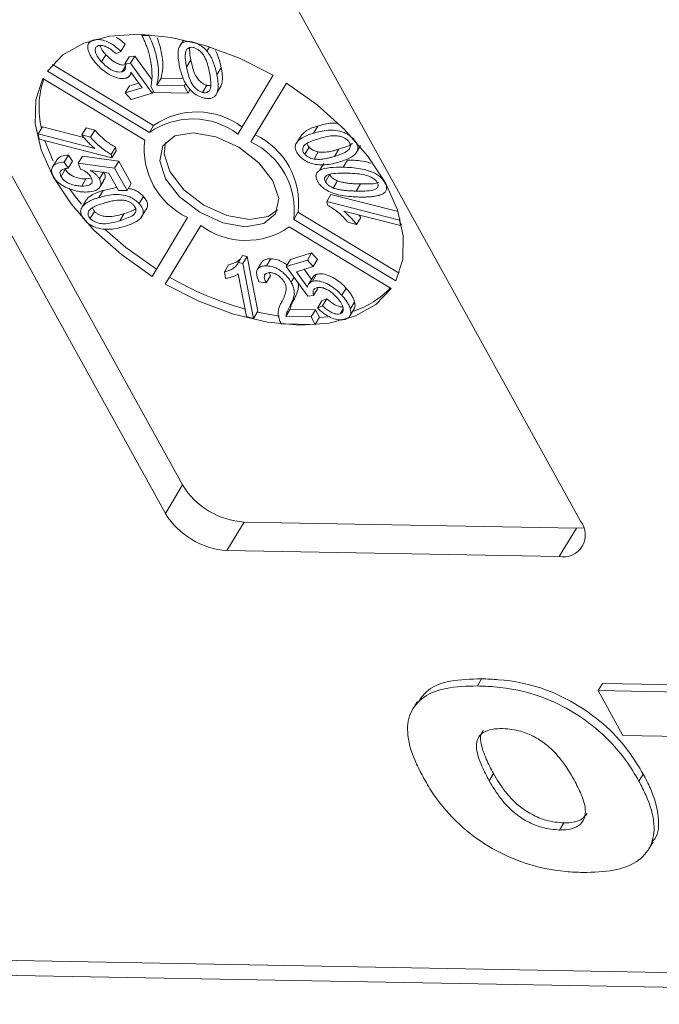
# Model space of a CAD drawing. Header units: millimetres. Extents: x 8853 to 11418, y 45 to 1005.
# Tile 90 of 256: x 9668 to 9679, y 675 to 692. Entities that reach past the tile are written whole.
import ezdxf

# ---------------------------------------------------------------- set-up
doc = ezdxf.new("R2010")
doc.units = ezdxf.units.MM

msp = doc.modelspace()

# ---------------------------------------------------------------- linework, layer by layer
at = {"color": 7, "linetype": 'Continuous', "lineweight": 15}
for p, q in [((9663.004, 697.881), (9670.857, 683.681)), ((9670.566, 683.198), (9662.713, 697.397)), ((9669.766, 697.268), (9677.62, 683.069)), ((9669.342, 691.235), (9669.344, 691.239)), ((9670.18, 691.332), (9670.169, 691.314)), ((9670.169, 691.314), (9670.285, 691.312)), ((9670.293, 691.326), (9670.285, 691.312)), ((9670.874, 691.237), (9670.811, 691.133)), ((9671.031, 691.203), (9671.03, 691.201)), ((9669.811, 691.043), (9669.728, 691.005)), ((9669.884, 691.164), (9669.811, 691.043)), ((9670.805, 691.122), (9670.801, 691.116)), ((9671.271, 691.049), (9671.315, 691.121)), ((9669.557, 690.986), (9669.484, 690.865)), ((9669.952, 690.95), (9669.879, 690.83)), ((9669.952, 690.95), (9670.048, 690.961)), ((9670.048, 690.961), (9669.975, 690.841)), ((9670.048, 690.961), (9670.337, 690.566)), ((9670.926, 690.778), (9670.999, 690.899)), ((9668.562, 690.71), (9670.294, 689.667)), ((9668.65, 690.821), (9670.367, 689.787)), ((9669.888, 690.794), (9669.831, 690.699)), ((9669.879, 690.83), (9669.975, 690.841)), ((9669.975, 690.841), (9670.343, 690.337)), ((9670.173, 690.425), (9669.982, 690.69)), ((9671.514, 690.768), (9671.441, 690.647)), ((9670.217, 689.538), (9668.485, 690.582)), ((9669.962, 690.634), (9669.99, 690.679)), ((9670.421, 690.47), (9670.494, 690.59)), ((9670.494, 690.59), (9670.87, 690.584)), ((9671.797, 689.639), (9672.399, 690.639)), ((9669.958, 690.459), (9669.885, 690.338)), ((9669.885, 690.338), (9670.173, 690.425)), ((9669.958, 690.459), (9670.114, 690.506)), ((9670.376, 690.345), (9670.319, 690.448)), ((9670.363, 690.369), (9670.343, 690.337)), ((9670.421, 690.47), (9670.884, 690.461)), ((9670.912, 690.508), (9670.884, 690.461)), ((9670.884, 690.461), (9670.954, 690.334)), ((9670.99, 690.394), (9670.954, 690.334)), ((9671.197, 690.348), (9671.27, 690.469)), ((9671.443, 690.34), (9671.515, 690.461)), ((9672.621, 690.506), (9672.019, 689.505)), ((9672.621, 690.506), (9672.092, 689.626)), ((9669.985, 690.228), (9669.885, 690.338)), ((9670.343, 690.337), (9669.985, 690.228)), ((9670.954, 690.334), (9670.376, 690.345)), ((9668.478, 689.763), (9668.405, 689.642)), ((9668.478, 689.763), (9669.181, 689.583)), ((9669.223, 689.745), (9669.15, 689.624)), ((9669.223, 689.745), (9669.369, 689.708)), ((9669.369, 689.708), (9669.296, 689.587)), ((9670.367, 689.787), (9670.294, 689.667)), ((9673.155, 689.775), (9673.082, 689.655)), ((9668.423, 689.551), (9668.405, 689.642)), ((9668.405, 689.642), (9669.367, 689.396)), ((9669.657, 689.236), (9668.423, 689.551)), ((9669.296, 689.587), (9669.15, 689.624)), ((9672.092, 689.626), (9672.019, 689.505)), ((9672.884, 689.633), (9672.812, 689.512)), ((9673.766, 689.553), (9673.765, 689.551)), ((9669.719, 689.415), (9669.646, 689.294)), ((9669.657, 689.236), (9669.73, 689.357)), ((9669.719, 689.415), (9669.73, 689.357)), ((9672.935, 689.297), (9673.008, 689.418)), ((9673.44, 689.261), (9673.512, 689.382)), ((9673.808, 689.322), (9673.881, 689.443)), ((9673.825, 689.352), (9673.873, 689.431)), ((9668.727, 689.21), (9668.654, 689.089)), ((9668.919, 689.284), (9668.846, 689.163)), ((9668.989, 689.182), (9668.916, 689.061)), ((9668.919, 689.284), (9668.989, 689.182)), ((9669.157, 689.267), (9669.084, 689.146)), ((9669.157, 689.267), (9669.778, 689.18)), ((9669.657, 689.236), (9669.646, 689.294)), ((9673.091, 689.216), (9673.164, 689.337)), ((9673.657, 689.198), (9673.585, 689.077)), ((9668.867, 689.041), (9668.794, 688.92)), ((9668.846, 689.163), (9668.916, 689.061)), ((9669.126, 689.045), (9669.084, 689.146)), ((9669.084, 689.146), (9669.705, 689.059)), ((9669.607, 688.978), (9669.294, 689.02)), ((9669.778, 689.18), (9669.705, 689.059)), ((9669.705, 689.059), (9669.915, 688.679)), ((9669.778, 689.18), (9669.988, 688.8)), ((9673.256, 689.14), (9673.183, 689.019)), ((9669.217, 688.877), (9669.145, 688.756)), ((9669.217, 688.877), (9669.31, 688.888)), ((9669.514, 688.99), (9669.447, 688.879)), ((9669.771, 688.682), (9669.607, 688.978)), ((9673.284, 688.831), (9673.356, 688.952)), ((9669.511, 688.683), (9669.438, 688.562)), ((9669.44, 688.721), (9669.513, 688.842)), ((9669.511, 688.683), (9669.744, 688.73)), ((9669.915, 688.679), (9669.771, 688.682)), ((9669.988, 688.8), (9669.915, 688.679)), ((9673.419, 688.723), (9673.492, 688.844)), ((9673.808, 688.672), (9673.881, 688.792)), ((9674.299, 688.819), (9674.296, 688.813)), ((9669.228, 688.527), (9669.155, 688.406)), ((9670.194, 688.579), (9670.122, 688.458)), ((9673.306, 688.492), (9673.379, 688.613)), ((9673.379, 688.613), (9674.518, 688.322)), ((9673.306, 688.492), (9674.541, 688.177)), ((9673.306, 688.492), (9673.318, 688.434)), ((9669.363, 688.326), (9669.29, 688.205)), ((9669.795, 688.168), (9669.868, 688.289)), ((9670.152, 688.217), (9670.225, 688.337)), ((9670.342, 687.223), (9670.945, 688.223)), ((9672.746, 688.19), (9672.819, 688.311)), ((9672.746, 688.19), (9674.479, 687.147)), ((9672.819, 688.311), (9674.536, 687.277)), ((9674.558, 688.086), (9673.596, 688.332)), ((9673.886, 688.225), (9673.814, 688.104)), ((9673.851, 688.267), (9673.886, 688.225)), ((9674.554, 688.199), (9674.541, 688.177)), ((9671.167, 688.089), (9670.564, 687.089)), ((9671.167, 688.089), (9670.637, 687.21)), ((9674.402, 687.019), (9672.669, 688.062)), ((9673.667, 688.142), (9673.814, 688.104)), ((9674.541, 688.177), (9674.558, 688.086)), ((9674.575, 688.114), (9674.558, 688.086)), ((9671.878, 687.58), (9671.806, 687.46)), ((9671.878, 687.58), (9671.956, 687.561)), ((9671.883, 687.44), (9671.956, 687.561)), ((9671.956, 687.561), (9672.136, 686.63)), ((9672.355, 687.522), (9672.283, 687.401)), ((9672.693, 687.512), (9672.62, 687.392)), ((9672.693, 687.512), (9673.051, 687.621)), ((9673.051, 687.621), (9672.978, 687.5)), ((9673.051, 687.621), (9673.151, 687.511)), ((9673.151, 687.511), (9673.078, 687.39)), ((9671.64, 687.42), (9671.568, 687.299)), ((9671.883, 687.44), (9671.806, 687.46)), ((9671.883, 687.44), (9672.064, 686.509)), ((9672.2, 687.457), (9672.127, 687.336)), ((9672.62, 687.392), (9672.978, 687.5)), ((9672.988, 686.888), (9672.62, 687.392)), ((9673.078, 687.39), (9672.791, 687.303)), ((9672.922, 687.343), (9673.047, 687.17)), ((9672.978, 687.5), (9673.078, 687.39)), ((9670.564, 687.089), (9670.637, 687.21)), ((9671.568, 687.299), (9671.589, 687.189)), ((9671.944, 686.539), (9671.803, 687.265)), ((9672.352, 687.234), (9672.279, 687.113)), ((9672.334, 687.279), (9672.352, 687.234)), ((9672.754, 687.209), (9672.703, 687.124)), ((9672.791, 687.303), (9672.981, 687.039)), ((9673.074, 687.216), (9673.001, 687.095)), ((9673.136, 687.26), (9673.064, 687.139)), ((9672.279, 687.113), (9672.156, 687.128)), ((9673.157, 687.02), (9673.084, 686.899)), ((9673.637, 687.023), (9673.564, 686.902)), ((9672.758, 686.844), (9672.685, 686.723)), ((9673.084, 686.899), (9672.988, 686.888)), ((9673.225, 686.806), (9673.309, 686.844)), ((9673.309, 686.844), (9673.236, 686.723)), ((9673.225, 686.806), (9673.152, 686.685)), ((9673.152, 686.685), (9673.236, 686.723)), ((9673.78, 686.785), (9673.707, 686.664)), ((9672.064, 686.509), (9671.944, 686.539)), ((9672.136, 686.63), (9672.064, 686.509)), ((9672.615, 686.543), (9672.688, 686.664)), ((9672.615, 686.543), (9673.043, 686.535)), ((9672.688, 686.664), (9673.115, 686.656)), ((9673.115, 686.656), (9673.043, 686.535)), ((9673.043, 686.535), (9673.113, 686.408)), ((9673.185, 686.529), (9673.113, 686.408)), ((9673.115, 686.656), (9673.185, 686.529)), ((9673.181, 686.522), (9673.324, 686.535)), ((9673.585, 686.67), (9673.536, 686.588)), ((9673.701, 686.551), (9673.774, 686.672)), ((9673.113, 686.408), (9672.534, 686.419)), ((9670.857, 683.681), (9670.566, 683.198)), ((9671.904, 683.051), (9671.613, 682.568)), ((9671.904, 683.051), (9677.547, 682.948)), ((9677.547, 682.948), (9677.256, 682.464)), ((9677.547, 682.948), (9677.67, 682.956)), ((9677.256, 682.464), (9671.613, 682.568)), ((9675.865, 680.268), (9675.938, 680.389)), ((9677.991, 680.312), (9677.918, 680.191)), ((9678.339, 679.429), (9677.918, 680.191)), ((9677.918, 680.191), (9680.712, 680.14)), ((9677.991, 680.312), (9680.785, 680.261)), ((9674.845, 680.004), (9674.773, 679.883)), ((9680.034, 679.398), (9678.339, 679.429)), ((9676.067, 678.658), (9676.14, 678.779)), ((9678.682, 678.773), (9678.609, 678.652)), ((9677.263, 677.822), (9677.336, 677.943)), ((9678.776, 677.5), (9678.849, 677.621)), ((9694.413, 675.122), (9665.543, 675.651)), ((9666.226, 675.386), (9694.761, 674.862))]:
    msp.add_line(p, q, dxfattribs=at)
at = {"color": 7, "linetype": 'Continuous', "lineweight": 15, "flags": 128}
for points in [[(9672.399, 690.639), (9671.826, 690.928), (9671.241, 691.144), (9670.664, 691.281), (9670.116, 691.334), (9669.615, 691.3), (9669.18, 691.182), (9668.824, 690.983), (9668.562, 690.71)], [(9668.485, 690.582), (9668.366, 690.222), (9668.357, 689.814), (9668.456, 689.374), (9668.66, 688.916), (9668.964, 688.456), (9669.354, 688.01), (9669.819, 687.594), (9670.342, 687.223)], [(9674.479, 687.147), (9674.597, 687.507), (9674.607, 687.914), (9674.508, 688.354), (9674.303, 688.812), (9674, 689.272), (9673.609, 689.718), (9673.144, 690.134), (9672.621, 690.506)], [(9668.518, 689.527), (9668.529, 689.495), (9668.659, 689.18)], [(9672.393, 688.847), (9672.155, 689.154), (9671.814, 689.416), (9671.423, 689.595), (9671.041, 689.662), (9670.725, 689.607), (9670.525, 689.44), (9670.471, 689.185), (9670.571, 688.881), (9670.809, 688.574), (9671.149, 688.312), (9671.541, 688.134), (9671.923, 688.067), (9672.238, 688.121), (9672.438, 688.288), (9672.492, 688.544), (9672.393, 688.847)], [(9670.568, 689.497), (9670.544, 689.306), (9670.643, 689.002), (9670.881, 688.695), (9671.222, 688.433), (9671.613, 688.255), (9671.996, 688.187), (9672.311, 688.242), (9672.469, 688.352)], [(9668.932, 688.719), (9669.036, 688.577), (9669.139, 688.448)], [(9669.539, 688.022), (9669.892, 687.715), (9670.415, 687.344)], [(9670.564, 687.089), (9671.137, 686.801), (9671.723, 686.584), (9672.299, 686.447), (9672.848, 686.395), (9673.348, 686.428), (9673.784, 686.547), (9674.139, 686.746), (9674.402, 687.019)], [(9672.129, 686.617), (9672.372, 686.568), (9672.502, 686.548)]]:
    msp.add_lwpolyline(points, dxfattribs=at)
at = {"color": 7, "linetype": 'Continuous', "lineweight": 15}
for centre, radius, start, end in [((9669.921, 690.088), 1.501, 161.1824, 193.5852), ((9671.026, 688.613), 1.283, 53.1088, 124.7894), ((9671.099, 688.733), 1.283, 53.1088, 124.7894), ((9671.491, 689.384), 1.284, 173.1116, 244.7812), ((9671.545, 688.465), 1.284, 353.1116, 64.7812), ((9671.472, 688.344), 1.284, 353.1116, 64.7812), ((9671.937, 689.116), 1.283, 233.1088, 304.7894), ((9673.406, 691.985), 5.52, 239.8975, 254.3684), ((9673.314, 688.031), 1.468, 287.7903, 316.9125), ((9671.989, 684.376), 1.328, 211.5519, 266.3409), ((9671.698, 683.893), 1.328, 211.5519, 266.3409), ((9677.323, 682.835), 0.377, 259.7431, 38.1605)]:
    msp.add_arc(centre, radius, start, end, dxfattribs=at)
for points, knots in [([(9669.256, 691.064), (9669.253, 691.079), (9669.247, 691.11), (9669.25, 691.148), (9669.261, 691.179), (9669.28, 691.203), (9669.307, 691.223), (9669.33, 691.231), (9669.342, 691.235)], [0, 0, 0, 0, 0.191156, 0.386745, 0.532242, 0.682074, 0.838678, 1, 1, 1, 1]), ([(9669.342, 691.235), (9669.374, 691.242), (9669.431, 691.252), (9669.535, 691.228), (9669.633, 691.184), (9669.729, 691.121), (9669.784, 691.069), (9669.811, 691.043)], [0, 0, 0, 0, 0.231033, 0.410099, 0.588276, 0.79967, 1, 1, 1, 1]), ([(9669.739, 691.278), (9669.76, 691.265), (9669.814, 691.232), (9669.857, 691.19), (9669.884, 691.164)], [0, 0, 0, 0, 0.3891598, 1, 1, 1, 1]), ([(9670.276, 691.046), (9670.27, 691.068), (9670.256, 691.112), (9670.23, 691.179), (9670.202, 691.246), (9670.18, 691.291), (9670.169, 691.314)], [0, 0, 0, 0, 0.248944, 0.498319, 0.748967, 1, 1, 1, 1]), ([(9670.285, 691.312), (9670.305, 691.271), (9670.345, 691.188), (9670.386, 691.067), (9670.42, 690.946), (9670.445, 690.804), (9670.455, 690.64), (9670.433, 690.527), (9670.421, 690.47)], [0, 0, 0, 0, 0.136074, 0.273442, 0.409391, 0.546051, 0.771031, 1, 1, 1, 1]), ([(9670.429, 691.269), (9670.439, 691.242), (9670.464, 691.174), (9670.492, 691.067), (9670.518, 690.925), (9670.528, 690.761), (9670.505, 690.648), (9670.494, 690.59)], [0, 0, 0, 0, 0.112165, 0.27829, 0.445286, 0.720205, 1, 1, 1, 1]), ([(9670.803, 690.81), (9670.79, 690.888), (9670.771, 691.001), (9670.8, 691.131), (9670.85, 691.194), (9670.925, 691.216), (9670.984, 691.212), (9671.02, 691.204), (9671.03, 691.201)], [0, 0, 0, 0, 0.39843, 0.578555, 0.76032, 0.861216, 0.962169, 1, 1, 1, 1]), ([(9671.03, 691.201), (9671.047, 691.197), (9671.08, 691.187), (9671.13, 691.165), (9671.176, 691.136), (9671.215, 691.106), (9671.246, 691.077), (9671.263, 691.058), (9671.271, 691.049)], [0, 0, 0, 0, 0.18305, 0.371765, 0.546827, 0.72894, 0.863493, 1, 1, 1, 1]), ([(9669.4, 690.826), (9669.391, 690.836), (9669.373, 690.856), (9669.349, 690.886), (9669.327, 690.917), (9669.3, 690.957), (9669.274, 691.007), (9669.262, 691.045), (9669.256, 691.064)], [0, 0, 0, 0, 0.127963, 0.256223, 0.384243, 0.512773, 0.753539, 1, 1, 1, 1]), ([(9669.428, 691.141), (9669.412, 691.133), (9669.383, 691.119), (9669.371, 691.07), (9669.384, 691.003), (9669.428, 690.93), (9669.468, 690.883), (9669.484, 690.865)], [0, 0, 0, 0, 0.177382, 0.334007, 0.546686, 0.828047, 1, 1, 1, 1]), ([(9669.728, 691.005), (9669.689, 691.039), (9669.633, 691.088), (9669.544, 691.132), (9669.483, 691.148), (9669.446, 691.145), (9669.43, 691.141), (9669.428, 691.141)], [0, 0, 0, 0, 0.432044, 0.616827, 0.802741, 0.978102, 1, 1, 1, 1]), ([(9669.457, 691.145), (9669.458, 691.14), (9669.463, 691.107), (9669.501, 691.05), (9669.542, 691.004), (9669.557, 690.986)], [0, 0, 0, 0, 0.097872, 0.6578, 1, 1, 1, 1]), ([(9670.319, 690.448), (9670.326, 690.482), (9670.34, 690.55), (9670.34, 690.654), (9670.335, 690.753), (9670.323, 690.849), (9670.304, 690.946), (9670.286, 691.013), (9670.276, 691.046)], [0, 0, 0, 0, 0.187474, 0.376649, 0.531429, 0.686592, 0.843059, 1, 1, 1, 1]), ([(9670.926, 690.778), (9670.919, 690.817), (9670.906, 690.895), (9670.9, 690.995), (9670.917, 691.067), (9670.953, 691.1), (9670.992, 691.115), (9671.025, 691.113), (9671.045, 691.109), (9671.048, 691.108)], [0, 0, 0, 0, 0.26335, 0.527085, 0.70469, 0.820189, 0.900798, 0.982045, 1, 1, 1, 1]), ([(9670.999, 690.899), (9670.991, 690.938), (9670.978, 691.01), (9670.978, 691.077), (9670.979, 691.107)], [0, 0, 0, 0, 0.545778, 1, 1, 1, 1]), ([(9671.048, 691.108), (9671.065, 691.102), (9671.098, 691.091), (9671.151, 691.054), (9671.206, 690.998), (9671.257, 690.908), (9671.292, 690.8), (9671.309, 690.719), (9671.318, 690.678)], [0, 0, 0, 0, 0.082024, 0.164464, 0.290629, 0.457261, 0.726613, 1, 1, 1, 1]), ([(9671.271, 691.049), (9671.291, 691.023), (9671.33, 690.971), (9671.366, 690.897), (9671.393, 690.829), (9671.413, 690.768), (9671.428, 690.707), (9671.437, 690.667), (9671.441, 690.647)], [0, 0, 0, 0, 0.189976, 0.385585, 0.537948, 0.690959, 0.845359, 1, 1, 1, 1]), ([(9671.417, 691.058), (9671.425, 691.043), (9671.444, 691.007), (9671.465, 690.95), (9671.486, 690.889), (9671.501, 690.828), (9671.51, 690.788), (9671.514, 690.768)], [0, 0, 0, 0, 0.155143, 0.364651, 0.57505, 0.78736, 1, 1, 1, 1]), ([(9669.484, 690.865), (9669.524, 690.825), (9669.582, 690.767), (9669.683, 690.712), (9669.754, 690.691), (9669.803, 690.691), (9669.825, 690.697), (9669.831, 690.699)], [0, 0, 0, 0, 0.404133, 0.590474, 0.778216, 0.938326, 1, 1, 1, 1]), ([(9669.557, 690.986), (9669.597, 690.946), (9669.655, 690.888), (9669.756, 690.833), (9669.827, 690.811), (9669.876, 690.812), (9669.898, 690.818), (9669.904, 690.819)], [0, 0, 0, 0, 0.404133, 0.590474, 0.778216, 0.938326, 1, 1, 1, 1]), ([(9671.27, 690.469), (9671.253, 690.475), (9671.22, 690.486), (9671.167, 690.522), (9671.117, 690.573), (9671.063, 690.66), (9671.027, 690.77), (9671.008, 690.856), (9670.999, 690.899)], [0, 0, 0, 0, 0.081501, 0.16341, 0.28555, 0.424413, 0.709181, 1, 1, 1, 1]), ([(9669.9, 690.59), (9669.873, 690.585), (9669.82, 690.575), (9669.709, 690.603), (9669.592, 690.659), (9669.483, 690.739), (9669.426, 690.798), (9669.4, 690.826)], [0, 0, 0, 0, 0.177529, 0.354598, 0.576747, 0.802574, 1, 1, 1, 1]), ([(9669.831, 690.699), (9669.84, 690.702), (9669.858, 690.709), (9669.876, 690.727), (9669.886, 690.748), (9669.89, 690.772), (9669.889, 690.799), (9669.883, 690.819), (9669.879, 690.83)], [0, 0, 0, 0, 0.172016, 0.35027, 0.50136, 0.657066, 0.825975, 1, 1, 1, 1]), ([(9669.982, 690.69), (9669.981, 690.683), (9669.979, 690.669), (9669.97, 690.646), (9669.955, 690.622), (9669.935, 690.605), (9669.915, 690.595), (9669.905, 690.591), (9669.9, 690.59)], [0, 0, 0, 0, 0.155778, 0.312452, 0.546133, 0.787059, 0.893146, 1, 1, 1, 1]), ([(9671.214, 690.254), (9671.179, 690.266), (9671.112, 690.288), (9671.018, 690.356), (9670.926, 690.462), (9670.844, 690.62), (9670.818, 690.741), (9670.803, 690.81)], [0, 0, 0, 0, 0.130102, 0.251339, 0.3866, 0.653267, 1, 1, 1, 1]), ([(9671.197, 690.348), (9671.18, 690.354), (9671.148, 690.365), (9671.095, 690.401), (9671.044, 690.452), (9670.99, 690.539), (9670.954, 690.649), (9670.936, 690.735), (9670.926, 690.778)], [0, 0, 0, 0, 0.0815005, 0.1634104, 0.2855499, 0.4244132, 0.7091809, 1, 1, 1, 1]), ([(9671.514, 690.768), (9671.529, 690.689), (9671.549, 690.579), (9671.521, 690.488), (9671.514, 690.462)], [0, 0, 0, 0, 0.717385, 1, 1, 1, 1]), ([(9671.441, 690.647), (9671.454, 690.569), (9671.473, 690.455), (9671.444, 690.325), (9671.394, 690.263), (9671.32, 690.24), (9671.261, 690.244), (9671.224, 690.252), (9671.214, 690.254)], [0, 0, 0, 0, 0.397793, 0.578801, 0.761678, 0.860551, 0.959511, 1, 1, 1, 1]), ([(9671.318, 690.678), (9671.321, 690.659), (9671.328, 690.62), (9671.335, 690.565), (9671.34, 690.514), (9671.34, 690.467), (9671.335, 690.421), (9671.323, 690.394), (9671.316, 690.381)], [0, 0, 0, 0, 0.183296, 0.366739, 0.522449, 0.67858, 0.837782, 1, 1, 1, 1]), ([(9671.316, 690.381), (9671.311, 690.374), (9671.301, 690.361), (9671.28, 690.349), (9671.259, 690.343), (9671.24, 690.342), (9671.219, 690.343), (9671.204, 690.347), (9671.197, 690.348)], [0, 0, 0, 0, 0.233486, 0.474398, 0.601204, 0.732029, 0.864197, 1, 1, 1, 1]), ([(9671.339, 690.467), (9671.336, 690.466), (9671.329, 690.464), (9671.313, 690.463), (9671.292, 690.464), (9671.277, 690.467), (9671.27, 690.469)], [0, 0, 0, 0, 0.123502, 0.411037, 0.701524, 1, 1, 1, 1]), ([(9669.369, 689.708), (9669.4, 689.672), (9669.459, 689.605), (9669.576, 689.503), (9669.667, 689.447), (9669.719, 689.415)], [0, 0, 0, 0, 0.326474, 0.61543, 1, 1, 1, 1]), ([(9672.889, 689.629), (9672.913, 689.654), (9672.978, 689.723), (9673.086, 689.755), (9673.155, 689.775)], [0, 0, 0, 0, 0.358879, 1, 1, 1, 1]), ([(9673.082, 689.655), (9673.161, 689.676), (9673.275, 689.707), (9673.456, 689.706), (9673.579, 689.68), (9673.679, 689.628), (9673.733, 689.585), (9673.758, 689.558), (9673.765, 689.551)], [0, 0, 0, 0, 0.398487, 0.580423, 0.764447, 0.863754, 0.963105, 1, 1, 1, 1]), ([(9673.155, 689.775), (9673.232, 689.799), (9673.332, 689.83), (9673.456, 689.824), (9673.484, 689.823)], [0, 0, 0, 0, 0.774831, 1, 1, 1, 1]), ([(9669.15, 689.624), (9669.157, 689.614), (9669.172, 689.593), (9669.197, 689.563), (9669.224, 689.533), (9669.259, 689.495), (9669.305, 689.448), (9669.346, 689.414), (9669.367, 689.396)], [0, 0, 0, 0, 0.127794, 0.25608, 0.383876, 0.511854, 0.754509, 1, 1, 1, 1]), ([(9669.646, 689.294), (9669.615, 689.312), (9669.552, 689.349), (9669.466, 689.416), (9669.384, 689.488), (9669.33, 689.546), (9669.302, 689.58), (9669.296, 689.587)], [0, 0, 0, 0, 0.225798, 0.458384, 0.695809, 0.938062, 1, 1, 1, 1]), ([(9672.842, 689.27), (9672.821, 689.296), (9672.78, 689.348), (9672.766, 689.426), (9672.797, 689.509), (9672.899, 689.594), (9673.016, 689.633), (9673.082, 689.655)], [0, 0, 0, 0, 0.126146, 0.248685, 0.381789, 0.644448, 1, 1, 1, 1]), ([(9672.935, 689.297), (9672.925, 689.31), (9672.905, 689.335), (9672.895, 689.379), (9672.905, 689.427), (9672.956, 689.479), (9673.05, 689.521), (9673.128, 689.547), (9673.168, 689.56)], [0, 0, 0, 0, 0.081496, 0.163467, 0.284617, 0.447025, 0.72114, 1, 1, 1, 1]), ([(9673.168, 689.56), (9673.207, 689.571), (9673.284, 689.593), (9673.395, 689.613), (9673.496, 689.612), (9673.571, 689.591), (9673.627, 689.565), (9673.657, 689.54), (9673.671, 689.526), (9673.674, 689.523)], [0, 0, 0, 0, 0.2632099, 0.5269064, 0.7028949, 0.8221496, 0.9023964, 0.9833774, 1, 1, 1, 1]), ([(9673.674, 689.523), (9673.684, 689.51), (9673.704, 689.485), (9673.713, 689.441), (9673.702, 689.396), (9673.655, 689.344), (9673.562, 689.301), (9673.481, 689.275), (9673.44, 689.261)], [0, 0, 0, 0, 0.082176, 0.164779, 0.286551, 0.426628, 0.71036, 1, 1, 1, 1]), ([(9673.765, 689.551), (9673.776, 689.538), (9673.799, 689.511), (9673.822, 689.47), (9673.835, 689.431), (9673.837, 689.4), (9673.833, 689.373), (9673.828, 689.359), (9673.825, 689.352)], [0, 0, 0, 0, 0.190309, 0.38662, 0.562308, 0.745207, 0.871859, 1, 1, 1, 1]), ([(9673.008, 689.418), (9672.997, 689.431), (9672.98, 689.452), (9672.976, 689.472), (9672.975, 689.48)], [0, 0, 0, 0, 0.605977, 1, 1, 1, 1]), ([(9673.164, 689.337), (9673.151, 689.339), (9673.125, 689.345), (9673.09, 689.358), (9673.063, 689.373), (9673.042, 689.386), (9673.023, 689.402), (9673.013, 689.412), (9673.008, 689.418)], [0, 0, 0, 0, 0.2341362, 0.4762097, 0.6064755, 0.7403199, 0.8684674, 1, 1, 1, 1]), ([(9673.512, 689.382), (9673.493, 689.376), (9673.455, 689.365), (9673.398, 689.351), (9673.343, 689.34), (9673.288, 689.333), (9673.229, 689.329), (9673.186, 689.334), (9673.164, 689.337)], [0, 0, 0, 0, 0.183286, 0.366712, 0.522381, 0.678491, 0.837651, 1, 1, 1, 1]), ([(9673.741, 689.485), (9673.74, 689.483), (9673.716, 689.454), (9673.633, 689.424), (9673.553, 689.396), (9673.512, 689.382)], [0, 0, 0, 0, 0.024351, 0.50715, 1, 1, 1, 1]), ([(9673.825, 689.352), (9673.815, 689.334), (9673.792, 689.297), (9673.742, 689.259), (9673.689, 689.23), (9673.638, 689.206), (9673.583, 689.185), (9673.544, 689.173), (9673.525, 689.167)], [0, 0, 0, 0, 0.192003, 0.389705, 0.541013, 0.692984, 0.846361, 1, 1, 1, 1]), ([(9668.729, 689.208), (9668.743, 689.224), (9668.78, 689.264), (9668.857, 689.28), (9668.909, 689.283), (9668.919, 689.284)], [0, 0, 0, 0, 0.351894, 0.885237, 1, 1, 1, 1]), ([(9673.525, 689.167), (9673.447, 689.145), (9673.332, 689.114), (9673.152, 689.115), (9673.028, 689.142), (9672.927, 689.193), (9672.874, 689.237), (9672.848, 689.263), (9672.842, 689.27)], [0, 0, 0, 0, 0.397993, 0.580197, 0.764282, 0.864607, 0.964958, 1, 1, 1, 1]), ([(9673.091, 689.216), (9673.078, 689.218), (9673.052, 689.224), (9673.018, 689.237), (9672.99, 689.252), (9672.969, 689.265), (9672.951, 689.281), (9672.94, 689.292), (9672.935, 689.297)], [0, 0, 0, 0, 0.234136, 0.47621, 0.606476, 0.74032, 0.868467, 1, 1, 1, 1]), ([(9673.44, 689.261), (9673.42, 689.255), (9673.382, 689.244), (9673.326, 689.23), (9673.27, 689.22), (9673.215, 689.212), (9673.157, 689.208), (9673.113, 689.213), (9673.091, 689.216)], [0, 0, 0, 0, 0.183286, 0.366712, 0.522381, 0.678491, 0.837651, 1, 1, 1, 1]), ([(9673.657, 689.198), (9673.753, 689.195), (9673.881, 689.192), (9674.02, 689.156), (9674.055, 689.147)], [0, 0, 0, 0, 0.748611, 1, 1, 1, 1]), ([(9668.663, 688.923), (9668.65, 688.954), (9668.623, 689.013), (9668.644, 689.086), (9668.707, 689.141), (9668.784, 689.159), (9668.837, 689.162), (9668.846, 689.163)], [0, 0, 0, 0, 0.222912, 0.429114, 0.647214, 0.937531, 1, 1, 1, 1]), ([(9668.916, 689.061), (9668.881, 689.056), (9668.828, 689.049), (9668.785, 689.016), (9668.773, 688.983), (9668.779, 688.95), (9668.79, 688.929), (9668.794, 688.92)], [0, 0, 0, 0, 0.406374, 0.592589, 0.744614, 0.896945, 1, 1, 1, 1]), ([(9668.867, 689.041), (9668.88, 689.021), (9668.903, 688.987), (9668.961, 688.942), (9669.036, 688.906), (9669.126, 688.882), (9669.188, 688.879), (9669.217, 688.877)], [0, 0, 0, 0, 0.188744, 0.324822, 0.492508, 0.758011, 1, 1, 1, 1]), ([(9669.301, 688.909), (9669.296, 688.918), (9669.284, 688.938), (9669.261, 688.964), (9669.236, 688.986), (9669.206, 689.006), (9669.169, 689.027), (9669.141, 689.039), (9669.126, 689.045)], [0, 0, 0, 0, 0.169274, 0.343337, 0.470122, 0.601323, 0.797642, 1, 1, 1, 1]), ([(9669.294, 689.02), (9669.304, 689.014), (9669.323, 689.002), (9669.355, 688.98), (9669.388, 688.953), (9669.415, 688.925), (9669.435, 688.9), (9669.443, 688.886), (9669.447, 688.879)], [0, 0, 0, 0, 0.155622, 0.312048, 0.522865, 0.739991, 0.868899, 1, 1, 1, 1]), ([(9673.153, 688.834), (9673.141, 688.862), (9673.117, 688.916), (9673.132, 688.981), (9673.206, 689.043), (9673.361, 689.077), (9673.509, 689.077), (9673.585, 689.077)], [0, 0, 0, 0, 0.132467, 0.259515, 0.367846, 0.679603, 1, 1, 1, 1]), ([(9673.585, 689.077), (9673.681, 689.073), (9673.819, 689.067), (9674.015, 689.022), (9674.139, 688.971), (9674.228, 688.904), (9674.272, 688.853), (9674.29, 688.823), (9674.296, 688.813)], [0, 0, 0, 0, 0.397293, 0.573404, 0.751661, 0.853128, 0.954558, 1, 1, 1, 1]), ([(9668.911, 688.72), (9668.891, 688.729), (9668.851, 688.747), (9668.798, 688.779), (9668.754, 688.813), (9668.718, 688.847), (9668.686, 688.884), (9668.671, 688.91), (9668.663, 688.923)], [0, 0, 0, 0, 0.1932488, 0.3908984, 0.5355885, 0.684711, 0.8399549, 1, 1, 1, 1]), ([(9668.794, 688.92), (9668.807, 688.9), (9668.83, 688.866), (9668.888, 688.821), (9668.963, 688.785), (9669.053, 688.761), (9669.115, 688.758), (9669.145, 688.756)], [0, 0, 0, 0, 0.188744, 0.324822, 0.492508, 0.758011, 1, 1, 1, 1]), ([(9669.145, 688.756), (9669.188, 688.758), (9669.249, 688.76), (9669.305, 688.79), (9669.326, 688.823), (9669.323, 688.866), (9669.309, 688.894), (9669.301, 688.909)], [0, 0, 0, 0, 0.3839625, 0.5476128, 0.7130219, 0.8550956, 1, 1, 1, 1]), ([(9669.447, 688.879), (9669.456, 688.858), (9669.476, 688.814), (9669.467, 688.75), (9669.423, 688.698), (9669.337, 688.659), (9669.257, 688.656), (9669.209, 688.655)], [0, 0, 0, 0, 0.142548, 0.302942, 0.503054, 0.708879, 1, 1, 1, 1]), ([(9669.52, 689), (9669.529, 688.979), (9669.549, 688.935), (9669.543, 688.879), (9669.519, 688.855), (9669.509, 688.845)], [0, 0, 0, 0, 0.335434, 0.712863, 1, 1, 1, 1]), ([(9673.284, 688.831), (9673.278, 688.844), (9673.266, 688.87), (9673.273, 688.907), (9673.302, 688.94), (9673.375, 688.967), (9673.493, 688.976), (9673.591, 688.976), (9673.64, 688.976)], [0, 0, 0, 0, 0.085224, 0.171206, 0.283222, 0.43306, 0.713823, 1, 1, 1, 1]), ([(9673.492, 688.844), (9673.466, 688.857), (9673.426, 688.876), (9673.381, 688.915), (9673.364, 688.938), (9673.357, 688.95), (9673.356, 688.952)], [0, 0, 0, 0, 0.472419, 0.721549, 0.970751, 1, 1, 1, 1]), ([(9673.64, 688.976), (9673.688, 688.974), (9673.787, 688.971), (9673.915, 688.958), (9674.024, 688.927), (9674.089, 688.893), (9674.14, 688.854), (9674.157, 688.829), (9674.166, 688.815)], [0, 0, 0, 0, 0.2717375, 0.5716425, 0.702765, 0.8346115, 0.9137322, 1, 1, 1, 1]), ([(9669.209, 688.655), (9669.197, 688.655), (9669.174, 688.656), (9669.137, 688.659), (9669.1, 688.664), (9669.05, 688.673), (9668.987, 688.69), (9668.937, 688.71), (9668.911, 688.72)], [0, 0, 0, 0, 0.127378, 0.254999, 0.382438, 0.510406, 0.752427, 1, 1, 1, 1]), ([(9669.23, 688.525), (9669.235, 688.533), (9669.252, 688.56), (9669.294, 688.589), (9669.346, 688.619), (9669.398, 688.643), (9669.453, 688.664), (9669.492, 688.676), (9669.511, 688.683)], [0, 0, 0, 0, 0.096684, 0.31457, 0.484501, 0.655182, 0.827443, 1, 1, 1, 1]), ([(9669.938, 688.717), (9669.97, 688.711), (9670.028, 688.7), (9670.112, 688.654), (9670.164, 688.611), (9670.188, 688.585), (9670.194, 688.579)], [0, 0, 0, 0, 0.347002, 0.629311, 0.911046, 1, 1, 1, 1]), ([(9673.865, 688.57), (9673.769, 688.574), (9673.63, 688.58), (9673.44, 688.624), (9673.325, 688.67), (9673.237, 688.728), (9673.183, 688.784), (9673.161, 688.82), (9673.153, 688.834)], [0, 0, 0, 0, 0.396817, 0.575976, 0.724424, 0.827652, 0.931402, 1, 1, 1, 1]), ([(9673.419, 688.723), (9673.393, 688.736), (9673.353, 688.755), (9673.308, 688.794), (9673.291, 688.817), (9673.284, 688.829), (9673.284, 688.831)], [0, 0, 0, 0, 0.472419, 0.721549, 0.970751, 1, 1, 1, 1]), ([(9673.808, 688.672), (9673.785, 688.672), (9673.737, 688.674), (9673.67, 688.677), (9673.607, 688.683), (9673.546, 688.691), (9673.484, 688.702), (9673.441, 688.716), (9673.419, 688.723)], [0, 0, 0, 0, 0.190496, 0.381118, 0.533543, 0.686347, 0.8418, 1, 1, 1, 1]), ([(9673.881, 688.792), (9673.858, 688.793), (9673.81, 688.794), (9673.743, 688.798), (9673.679, 688.804), (9673.619, 688.812), (9673.557, 688.823), (9673.514, 688.837), (9673.492, 688.844)], [0, 0, 0, 0, 0.190496, 0.381118, 0.533543, 0.686347, 0.8418, 1, 1, 1, 1]), ([(9674.166, 688.815), (9674.171, 688.803), (9674.182, 688.777), (9674.175, 688.74), (9674.146, 688.708), (9674.074, 688.68), (9673.957, 688.671), (9673.858, 688.671), (9673.808, 688.672)], [0, 0, 0, 0, 0.0834403, 0.1674573, 0.2901796, 0.424177, 0.7091941, 1, 1, 1, 1]), ([(9674.191, 688.821), (9674.182, 688.817), (9674.138, 688.797), (9674.029, 688.793), (9673.931, 688.793), (9673.881, 688.792)], [0, 0, 0, 0, 0.101922, 0.546447, 1, 1, 1, 1]), ([(9674.296, 688.813), (9674.303, 688.799), (9674.317, 688.77), (9674.325, 688.732), (9674.324, 688.699), (9674.315, 688.675), (9674.302, 688.655), (9674.29, 688.644), (9674.285, 688.639)], [0, 0, 0, 0, 0.203225, 0.41287, 0.56979, 0.731801, 0.864927, 1, 1, 1, 1]), ([(9669.138, 688.376), (9669.149, 688.394), (9669.17, 688.431), (9669.221, 688.468), (9669.273, 688.498), (9669.325, 688.522), (9669.38, 688.543), (9669.419, 688.556), (9669.438, 688.562)], [0, 0, 0, 0, 0.18979, 0.385218, 0.537634, 0.690722, 0.845228, 1, 1, 1, 1]), ([(9669.438, 688.562), (9669.517, 688.583), (9669.631, 688.615), (9669.813, 688.614), (9669.939, 688.586), (9670.04, 688.533), (9670.091, 688.49), (9670.116, 688.464), (9670.122, 688.458)], [0, 0, 0, 0, 0.397933, 0.582332, 0.768605, 0.868643, 0.968479, 1, 1, 1, 1]), ([(9669.524, 688.467), (9669.543, 688.473), (9669.581, 688.484), (9669.638, 688.498), (9669.693, 688.509), (9669.748, 688.516), (9669.807, 688.52), (9669.85, 688.515), (9669.872, 688.513)], [0, 0, 0, 0, 0.183286, 0.366712, 0.522381, 0.678491, 0.837651, 1, 1, 1, 1]), ([(9670.194, 688.579), (9670.216, 688.552), (9670.257, 688.5), (9670.269, 688.422), (9670.254, 688.368), (9670.228, 688.347), (9670.22, 688.341)], [0, 0, 0, 0, 0.291427, 0.567244, 0.876401, 1, 1, 1, 1]), ([(9674.285, 688.639), (9674.263, 688.627), (9674.218, 688.602), (9674.141, 688.586), (9674.069, 688.576), (9674.003, 688.571), (9673.935, 688.57), (9673.888, 688.57), (9673.865, 688.57)], [0, 0, 0, 0, 0.203404, 0.412578, 0.558423, 0.704766, 0.852269, 1, 1, 1, 1]), ([(9669.199, 688.178), (9669.187, 688.191), (9669.164, 688.218), (9669.141, 688.258), (9669.129, 688.297), (9669.126, 688.329), (9669.13, 688.355), (9669.135, 688.369), (9669.138, 688.376)], [0, 0, 0, 0, 0.190309, 0.38662, 0.562308, 0.745207, 0.871859, 1, 1, 1, 1]), ([(9669.29, 688.205), (9669.28, 688.217), (9669.261, 688.242), (9669.251, 688.284), (9669.259, 688.33), (9669.308, 688.384), (9669.402, 688.427), (9669.483, 688.454), (9669.524, 688.467)], [0, 0, 0, 0, 0.078202, 0.156814, 0.274428, 0.428483, 0.711398, 1, 1, 1, 1]), ([(9669.363, 688.326), (9669.353, 688.338), (9669.336, 688.359), (9669.332, 688.378), (9669.33, 688.386)], [0, 0, 0, 0, 0.601102, 1, 1, 1, 1]), ([(9670.029, 688.431), (9670.038, 688.419), (9670.058, 688.393), (9670.069, 688.35), (9670.059, 688.303), (9670.009, 688.25), (9669.915, 688.207), (9669.836, 688.181), (9669.795, 688.168)], [0, 0, 0, 0, 0.081148, 0.162775, 0.281887, 0.440431, 0.71766, 1, 1, 1, 1]), ([(9670.062, 688.369), (9670.037, 688.356), (9669.979, 688.323), (9669.909, 688.301), (9669.868, 688.289)], [0, 0, 0, 0, 0.4151281, 1, 1, 1, 1]), ([(9669.872, 688.513), (9669.894, 688.508), (9669.931, 688.499), (9669.984, 688.472), (9670.013, 688.448), (9670.026, 688.434), (9670.029, 688.431)], [0, 0, 0, 0, 0.393428, 0.66797, 0.943111, 1, 1, 1, 1]), ([(9670.122, 688.458), (9670.143, 688.431), (9670.184, 688.379), (9670.197, 688.3), (9670.164, 688.216), (9670.06, 688.133), (9669.945, 688.095), (9669.881, 688.074)], [0, 0, 0, 0, 0.129663, 0.25238, 0.389931, 0.65822, 1, 1, 1, 1]), ([(9673.318, 688.434), (9673.379, 688.395), (9673.505, 688.317), (9673.612, 688.208), (9673.662, 688.149), (9673.667, 688.142)], [0, 0, 0, 0, 0.458957, 0.935465, 1, 1, 1, 1]), ([(9669.795, 688.168), (9669.757, 688.157), (9669.68, 688.135), (9669.569, 688.115), (9669.467, 688.117), (9669.392, 688.138), (9669.336, 688.164), (9669.306, 688.189), (9669.292, 688.203), (9669.29, 688.205)], [0, 0, 0, 0, 0.263277, 0.527047, 0.704761, 0.823099, 0.903112, 0.983865, 1, 1, 1, 1]), ([(9669.868, 688.289), (9669.83, 688.278), (9669.753, 688.256), (9669.641, 688.236), (9669.54, 688.238), (9669.465, 688.258), (9669.409, 688.285), (9669.379, 688.309), (9669.365, 688.324), (9669.363, 688.326)], [0, 0, 0, 0, 0.263277, 0.527047, 0.704761, 0.823099, 0.903112, 0.983865, 1, 1, 1, 1]), ([(9673.814, 688.104), (9673.798, 688.125), (9673.767, 688.165), (9673.697, 688.243), (9673.636, 688.297), (9673.596, 688.332)], [0, 0, 0, 0, 0.256175, 0.51219, 1, 1, 1, 1]), ([(9669.881, 688.074), (9669.803, 688.052), (9669.688, 688.021), (9669.508, 688.022), (9669.384, 688.049), (9669.284, 688.1), (9669.231, 688.143), (9669.205, 688.17), (9669.199, 688.178)], [0, 0, 0, 0, 0.398455, 0.580367, 0.764167, 0.863829, 0.96352, 1, 1, 1, 1]), ([(9671.64, 687.42), (9671.675, 687.43), (9671.739, 687.448), (9671.803, 687.482), (9671.823, 687.509), (9671.828, 687.516)], [0, 0, 0, 0, 0.465794, 0.874943, 1, 1, 1, 1]), ([(9672.202, 687.456), (9672.203, 687.459), (9672.208, 687.482), (9672.248, 687.508), (9672.305, 687.522), (9672.343, 687.522), (9672.355, 687.522)], [0, 0, 0, 0, 0.058699, 0.457129, 0.826432, 1, 1, 1, 1]), ([(9672.355, 687.522), (9672.393, 687.519), (9672.458, 687.513), (9672.555, 687.468), (9672.611, 687.434), (9672.633, 687.413), (9672.633, 687.413)], [0, 0, 0, 0, 0.408435, 0.703875, 0.998019, 1, 1, 1, 1]), ([(9671.806, 687.46), (9671.796, 687.441), (9671.776, 687.404), (9671.725, 687.362), (9671.664, 687.327), (9671.608, 687.309), (9671.575, 687.301), (9671.568, 687.299)], [0, 0, 0, 0, 0.226143, 0.459037, 0.694977, 0.935558, 1, 1, 1, 1]), ([(9672.156, 687.128), (9672.135, 687.183), (9672.103, 687.262), (9672.126, 687.347), (9672.174, 687.388), (9672.232, 687.401), (9672.27, 687.401), (9672.283, 687.401)], [0, 0, 0, 0, 0.392892, 0.572783, 0.753614, 0.921225, 1, 1, 1, 1]), ([(9672.283, 687.401), (9672.32, 687.398), (9672.385, 687.392), (9672.484, 687.347), (9672.566, 687.29), (9672.646, 687.214), (9672.683, 687.155), (9672.703, 687.124)], [0, 0, 0, 0, 0.231592, 0.399113, 0.5659, 0.765762, 1, 1, 1, 1]), ([(9671.589, 687.189), (9671.6, 687.19), (9671.621, 687.193), (9671.651, 687.2), (9671.681, 687.208), (9671.717, 687.22), (9671.76, 687.237), (9671.789, 687.255), (9671.803, 687.265)], [0, 0, 0, 0, 0.127798, 0.256107, 0.383903, 0.511894, 0.754532, 1, 1, 1, 1]), ([(9672.343, 687.287), (9672.323, 687.286), (9672.289, 687.284), (9672.258, 687.26), (9672.244, 687.227), (9672.248, 687.177), (9672.267, 687.137), (9672.279, 687.113)], [0, 0, 0, 0, 0.209928, 0.370242, 0.529862, 0.716294, 1, 1, 1, 1]), ([(9672.588, 687.125), (9672.571, 687.15), (9672.543, 687.193), (9672.481, 687.242), (9672.425, 687.272), (9672.379, 687.285), (9672.353, 687.287), (9672.343, 687.287)], [0, 0, 0, 0, 0.326003, 0.538357, 0.716388, 0.895146, 1, 1, 1, 1]), ([(9673.075, 687.215), (9673.077, 687.219), (9673.084, 687.231), (9673.101, 687.244), (9673.12, 687.254), (9673.131, 687.258), (9673.136, 687.26)], [0, 0, 0, 0, 0.170945, 0.598307, 0.798351, 1, 1, 1, 1]), ([(9673.136, 687.26), (9673.163, 687.264), (9673.216, 687.274), (9673.326, 687.247), (9673.441, 687.191), (9673.551, 687.112), (9673.609, 687.052), (9673.637, 687.023)], [0, 0, 0, 0, 0.177674, 0.352669, 0.57168, 0.794642, 1, 1, 1, 1]), ([(9672.539, 686.783), (9672.554, 686.812), (9672.584, 686.872), (9672.617, 686.962), (9672.622, 687.049), (9672.597, 687.104), (9672.588, 687.125)], [0, 0, 0, 0, 0.2983772, 0.5970962, 0.8531687, 1, 1, 1, 1]), ([(9672.703, 687.124), (9672.713, 687.103), (9672.734, 687.061), (9672.753, 686.994), (9672.756, 686.922), (9672.742, 686.851), (9672.716, 686.786), (9672.695, 686.744), (9672.685, 686.723)], [0, 0, 0, 0, 0.131944, 0.266787, 0.446934, 0.632145, 0.81578, 1, 1, 1, 1]), ([(9672.822, 687.116), (9672.824, 687.092), (9672.829, 687.041), (9672.814, 686.972), (9672.789, 686.907), (9672.768, 686.865), (9672.758, 686.844)], [0, 0, 0, 0, 0.230554, 0.488226, 0.743707, 1, 1, 1, 1]), ([(9672.981, 687.039), (9672.982, 687.046), (9672.985, 687.06), (9672.993, 687.083), (9673.008, 687.106), (9673.028, 687.123), (9673.048, 687.133), (9673.058, 687.137), (9673.064, 687.139)], [0, 0, 0, 0, 0.157952, 0.316856, 0.544695, 0.779396, 0.889257, 1, 1, 1, 1]), ([(9673.064, 687.139), (9673.09, 687.144), (9673.144, 687.153), (9673.253, 687.126), (9673.369, 687.071), (9673.478, 686.991), (9673.536, 686.931), (9673.564, 686.902)], [0, 0, 0, 0, 0.1776741, 0.352669, 0.5716803, 0.7946425, 1, 1, 1, 1]), ([(9673.133, 687.03), (9673.115, 687.021), (9673.084, 687.006), (9673.071, 686.958), (9673.077, 686.921), (9673.083, 686.901), (9673.084, 686.899)], [0, 0, 0, 0, 0.349762, 0.652672, 0.962091, 1, 1, 1, 1]), ([(9673.48, 686.863), (9673.447, 686.897), (9673.395, 686.949), (9673.304, 687.005), (9673.229, 687.034), (9673.17, 687.039), (9673.143, 687.032), (9673.133, 687.03)], [0, 0, 0, 0, 0.338842, 0.53301, 0.728333, 0.898026, 1, 1, 1, 1]), ([(9673.637, 687.023), (9673.645, 687.013), (9673.663, 686.993), (9673.687, 686.963), (9673.71, 686.932), (9673.736, 686.892), (9673.762, 686.843), (9673.774, 686.804), (9673.78, 686.785)], [0, 0, 0, 0, 0.127976, 0.256265, 0.384294, 0.512916, 0.753586, 1, 1, 1, 1]), ([(9672.758, 686.844), (9672.75, 686.829), (9672.738, 686.807), (9672.723, 686.778), (9672.709, 686.749), (9672.693, 686.713), (9672.69, 686.68), (9672.688, 686.664)], [0, 0, 0, 0, 0.259965, 0.389946, 0.519942, 0.758178, 1, 1, 1, 1]), ([(9673.309, 686.844), (9673.347, 686.81), (9673.401, 686.762), (9673.489, 686.719), (9673.544, 686.702), (9673.571, 686.705), (9673.581, 686.706)], [0, 0, 0, 0, 0.467724, 0.674846, 0.882719, 1, 1, 1, 1]), ([(9673.536, 686.588), (9673.549, 686.594), (9673.576, 686.606), (9673.592, 686.649), (9673.584, 686.71), (9673.545, 686.787), (9673.501, 686.839), (9673.48, 686.863)], [0, 0, 0, 0, 0.150705, 0.302187, 0.50178, 0.762512, 1, 1, 1, 1]), ([(9673.564, 686.902), (9673.573, 686.892), (9673.59, 686.873), (9673.615, 686.842), (9673.637, 686.812), (9673.663, 686.772), (9673.69, 686.722), (9673.701, 686.684), (9673.707, 686.664)], [0, 0, 0, 0, 0.127976, 0.256265, 0.384294, 0.512916, 0.753586, 1, 1, 1, 1]), ([(9672.497, 686.506), (9672.493, 686.52), (9672.486, 686.55), (9672.483, 686.591), (9672.483, 686.63), (9672.49, 686.675), (9672.508, 686.727), (9672.529, 686.764), (9672.539, 686.783)], [0, 0, 0, 0, 0.138221, 0.277395, 0.402216, 0.527815, 0.762777, 1, 1, 1, 1]), ([(9672.685, 686.723), (9672.677, 686.708), (9672.665, 686.686), (9672.65, 686.657), (9672.636, 686.628), (9672.62, 686.592), (9672.617, 686.559), (9672.615, 686.543)], [0, 0, 0, 0, 0.259965, 0.389946, 0.519942, 0.758178, 1, 1, 1, 1]), ([(9673.622, 686.493), (9673.589, 686.487), (9673.533, 686.476), (9673.423, 686.502), (9673.317, 686.551), (9673.224, 686.617), (9673.174, 686.665), (9673.152, 686.685)], [0, 0, 0, 0, 0.231218, 0.408045, 0.624904, 0.840008, 1, 1, 1, 1]), ([(9673.236, 686.723), (9673.274, 686.69), (9673.328, 686.641), (9673.416, 686.598), (9673.478, 686.58), (9673.516, 686.583), (9673.533, 686.587), (9673.536, 686.588)], [0, 0, 0, 0, 0.4214198, 0.6080374, 0.7953315, 0.9757572, 1, 1, 1, 1]), ([(9673.78, 686.785), (9673.783, 686.77), (9673.789, 686.74), (9673.787, 686.701), (9673.778, 686.68), (9673.774, 686.672)], [0, 0, 0, 0, 0.360762, 0.729889, 1, 1, 1, 1]), ([(9673.707, 686.664), (9673.71, 686.649), (9673.717, 686.619), (9673.714, 686.58), (9673.702, 686.549), (9673.683, 686.525), (9673.657, 686.506), (9673.633, 686.497), (9673.622, 686.493)], [0, 0, 0, 0, 0.191156, 0.386745, 0.532242, 0.682074, 0.838678, 1, 1, 1, 1]), ([(9672.534, 686.419), (9672.532, 686.423), (9672.528, 686.43), (9672.522, 686.441), (9672.517, 686.452), (9672.51, 686.466), (9672.503, 686.484), (9672.499, 686.499), (9672.497, 686.506)], [0, 0, 0, 0, 0.1251332, 0.2502946, 0.3754491, 0.5007794, 0.7498085, 1, 1, 1, 1]), ([(9674.862, 679.992), (9674.912, 680.067), (9675.027, 680.239), (9675.413, 680.374), (9675.756, 680.384), (9675.938, 680.389)], [0, 0, 0, 0, 0.262587, 0.608884, 1, 1, 1, 1]), ([(9675.938, 680.389), (9676.032, 680.386), (9676.379, 680.373), (9676.946, 680.268), (9677.589, 679.949), (9678.089, 679.573), (9678.45, 679.163), (9678.612, 678.889), (9678.682, 678.773)], [0, 0, 0, 0, 0.095574, 0.349117, 0.516447, 0.683176, 0.865288, 1, 1, 1, 1]), ([(9674.959, 678.695), (9674.915, 678.777), (9674.785, 679.025), (9674.655, 679.417), (9674.699, 679.819), (9674.933, 680.098), (9675.336, 680.256), (9675.682, 680.264), (9675.865, 680.268)], [0, 0, 0, 0, 0.096763, 0.291773, 0.464613, 0.63772, 0.807851, 1, 1, 1, 1]), ([(9675.865, 680.268), (9675.96, 680.265), (9676.306, 680.252), (9676.873, 680.147), (9677.517, 679.829), (9678.016, 679.452), (9678.377, 679.042), (9678.54, 678.769), (9678.609, 678.652)], [0, 0, 0, 0, 0.095574, 0.349117, 0.516447, 0.683176, 0.865288, 1, 1, 1, 1]), ([(9676.067, 678.658), (9676.024, 678.74), (9675.927, 678.924), (9675.843, 679.166), (9675.852, 679.365), (9675.949, 679.48), (9676.106, 679.54), (9676.236, 679.544), (9676.3, 679.546)], [0, 0, 0, 0, 0.195594, 0.436127, 0.579848, 0.724086, 0.864207, 1, 1, 1, 1]), ([(9676.14, 678.779), (9676.096, 678.862), (9675.999, 679.046), (9675.922, 679.283), (9675.914, 679.453), (9675.958, 679.501), (9675.968, 679.512)], [0, 0, 0, 0, 0.3141313, 0.7004342, 0.9312554, 1, 1, 1, 1]), ([(9676.3, 679.546), (9676.4, 679.537), (9676.574, 679.522), (9676.844, 679.408), (9677.086, 679.244), (9677.321, 678.989), (9677.439, 678.79), (9677.51, 678.673)], [0, 0, 0, 0, 0.204761, 0.357913, 0.511037, 0.711107, 1, 1, 1, 1]), ([(9677.659, 677.101), (9677.564, 677.104), (9677.23, 677.117), (9676.677, 677.231), (9676.042, 677.53), (9675.517, 677.926), (9675.169, 678.336), (9675.012, 678.603), (9674.959, 678.695)], [0, 0, 0, 0, 0.0972635, 0.3419838, 0.5130447, 0.6843019, 0.8923804, 1, 1, 1, 1]), ([(9677.263, 677.822), (9677.163, 677.83), (9676.987, 677.845), (9676.711, 677.96), (9676.462, 678.128), (9676.238, 678.371), (9676.128, 678.556), (9676.067, 678.658)], [0, 0, 0, 0, 0.209846, 0.372333, 0.535081, 0.742489, 1, 1, 1, 1]), ([(9677.336, 677.943), (9677.236, 677.951), (9677.06, 677.966), (9676.784, 678.081), (9676.535, 678.249), (9676.311, 678.492), (9676.201, 678.677), (9676.14, 678.779)], [0, 0, 0, 0, 0.209846, 0.372333, 0.535081, 0.742489, 1, 1, 1, 1]), ([(9677.51, 678.673), (9677.552, 678.59), (9677.647, 678.408), (9677.719, 678.164), (9677.677, 677.975), (9677.56, 677.866), (9677.407, 677.824), (9677.3, 677.823), (9677.263, 677.822)], [0, 0, 0, 0, 0.203596, 0.451902, 0.607587, 0.763348, 0.919516, 1, 1, 1, 1]), ([(9678.609, 678.652), (9678.652, 678.57), (9678.781, 678.322), (9678.895, 677.931), (9678.837, 677.536), (9678.589, 677.264), (9678.182, 677.114), (9677.839, 677.105), (9677.659, 677.101)], [0, 0, 0, 0, 0.096905, 0.2925, 0.46579, 0.639193, 0.810645, 1, 1, 1, 1]), ([(9678.682, 678.773), (9678.725, 678.691), (9678.855, 678.442), (9678.956, 678.06), (9678.95, 677.746), (9678.851, 677.644), (9678.837, 677.63)], [0, 0, 0, 0, 0.195837, 0.591117, 0.941322, 1, 1, 1, 1]), ([(9677.731, 678.1), (9677.699, 678.062), (9677.634, 677.984), (9677.48, 677.945), (9677.372, 677.943), (9677.336, 677.943)], [0, 0, 0, 0, 0.385954, 0.791166, 1, 1, 1, 1])]:
    msp.add_open_spline(points, degree=3, knots=knots, dxfattribs=at)

doc.saveas('drawing.dxf')
